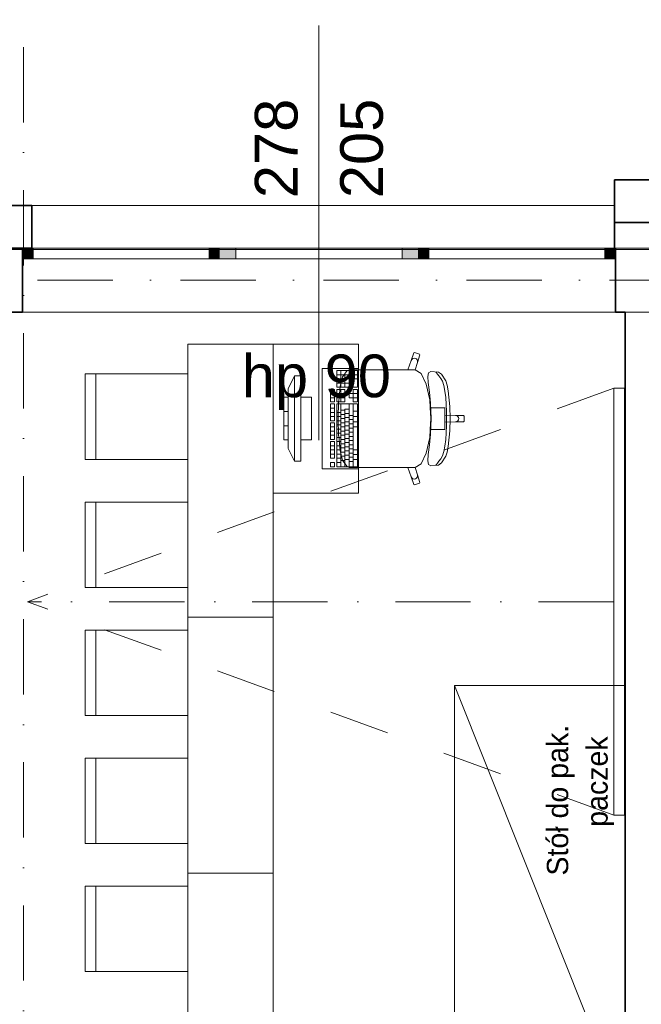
# Model space of a CAD drawing. Header units: millimetres. Extents: x -34676 to 172266, y 39940 to 476087.
# Tile 165 of 256: x 43953 to 46866, y 319982 to 324596. Entities that reach past the tile are written whole.
import ezdxf

# ---------------------------------------------------------------- set-up
doc = ezdxf.new("R2010")
doc.units = ezdxf.units.MM
doc.header["$MEASUREMENT"] = 0
doc.linetypes.add('Kropki i Kreski', pattern=[6.702778, 3.527778, -1.763889, 0, -1.411111])
doc.linetypes.add('Przerywana', pattern=[5.644444, 2.822222, -2.822222])
for name, color, linetype in [('#podkład', 252, 'Continuous'), ('- A - ocieplenie', 7, 'Continuous'), ('2D - Ogólne', 7, 'Continuous'), ('Konstrukcja - Dach', 7, 'Continuous'), ('Konstrukcja - Siatka mod', 7, 'Continuous'), ('Konstrukcja - Stropy', 7, 'Continuous'), ('Konstrukcja - Ściany nośne wew..P', 7, 'Continuous'), ('Konstrukcja - Ściany zewnętrzne', 7, 'Continuous'), ('Okna Archicada', 7, 'Continuous'), ('Opisy - Tekst', 7, 'Continuous'), ('Wnętrze - Umeblowanie', 7, 'Continuous'), ('z JAN', 7, 'Continuous'), ('Znaczniki okien Archicada', 7, 'Continuous')]:
    doc.layers.add(name, color=color, linetype=linetype)
doc.styles.add('MtXpl_Arial', font='arial.ttf', dxfattribs={"height": 0.2})
doc.styles.add('STYL_AUTOMATYCZNY_6', font='txt')

# ---------------------------------------------------------------- blocks, each defined once
blk = doc.blocks.new('ILHKGJHF')
at = {"layer": 'Okna Archicada', "linetype": 'Continuous', "lineweight": 13}
for points in [[(43572.6, 328890.5), (43572.6, 328840.5), (43622.6, 328840.5), (43622.6, 328890.5)], [(44497.6, 328840.5), (44497.6, 328890.5), (44447.6, 328890.5), (44447.6, 328840.5)], [(44497.6, 328890.5), (44497.6, 328840.5), (44572.6, 328840.5), (44572.6, 328890.5)]]:
    blk.add_hatch(color=252, dxfattribs=at).paths.add_polyline_path(points)
at = {"layer": '- A - ocieplenie', "color": 252, "linetype": 'Continuous', "lineweight": 35, "ltscale": 100}
for p, q in [((46347.6, 329210.5), (46347.6, 329010.5)), ((46747.6, 329210.5), (46347.6, 329210.5)), ((43617.6, 328940.5), (43617.6, 329090.5)), ((46347.6, 328940.5), (46347.6, 329090.5)), ((46347.6, 329010.5), (46747.6, 329010.5)), ((43617.6, 328890.5), (43617.6, 328940.5)), ((46347.6, 328890.5), (46347.6, 328940.5))]:
    blk.add_line(p, q, dxfattribs=at)
at = {"layer": '- A - ocieplenie', "color": 252, "linetype": 'Continuous', "lineweight": 35, "ltscale": 100, "flags": 128}
for points in [[(43617.6, 329090.5), (43387.6, 329090.5)], [(43387.6, 328890.5), (43617.6, 328890.5)]]:
    blk.add_lwpolyline(points, dxfattribs=at)
at = {"layer": '2D - Ogólne', "color": 252, "linetype": 'Continuous', "lineweight": 13, "ltscale": 100}
for p, q in [((44747.6, 327160.7), (44347.6, 327160.7)), ((44747.6, 325960.7), (44347.6, 325960.7))]:
    blk.add_line(p, q, dxfattribs=at)
at = {"layer": 'Konstrukcja - Dach', "color": 252, "linetype": 'Continuous', "lineweight": 13, "ltscale": 100}
for p, q in [((46547.6, 328890.5), (22498, 328890.5)), ((46547.6, 328884), (22498, 328884))]:
    blk.add_line(p, q, dxfattribs=at)
at = {"layer": 'Konstrukcja - Siatka mod', "color": 252, "linetype": 'Kropki i Kreski', "lineweight": 13, "ltscale": 100}
for p, q in [((43577.6, 314731.6), (43577.6, 331696.4)), ((20180, 328740.5), (49624.6, 328740.5))]:
    blk.add_line(p, q, dxfattribs=at)
at = {"layer": 'Konstrukcja - Stropy', "color": 252, "linetype": 'Continuous', "lineweight": 13, "ltscale": 100}
blk.add_line((49667.6, 328590.5), (22627.6, 328590.5), dxfattribs=at)
at = {"layer": 'Konstrukcja - Ściany nośne wew..P', "color": 252, "linetype": 'Continuous', "lineweight": 35, "ltscale": 100}
blk.add_line((46397.6, 328590.5), (46397.6, 323640.5), dxfattribs=at)
at = {"layer": 'Konstrukcja - Ściany zewnętrzne', "color": 252, "linetype": 'Continuous', "lineweight": 13, "ltscale": 100}
for p, q in [((46747.6, 329010.5), (46347.6, 329010.5)), ((46347.6, 329010.5), (46347.6, 328890.5))]:
    blk.add_line(p, q, dxfattribs=at)
at = {"layer": 'Konstrukcja - Ściany zewnętrzne', "color": 252, "linetype": 'Continuous', "lineweight": 35, "ltscale": 100}
for p, q in [((43572.6, 328890.5), (43572.6, 328840.5)), ((46352.6, 328890.5), (46352.6, 328840.5)), ((43572.6, 328840.5), (43572.6, 328590.5)), ((46352.6, 328840.5), (46352.6, 328590.5)), ((46352.6, 328590.5), (46397.6, 328590.5))]:
    blk.add_line(p, q, dxfattribs=at)
at = {"layer": 'Konstrukcja - Ściany zewnętrzne', "color": 252, "linetype": 'Continuous', "lineweight": 35, "ltscale": 100, "flags": 128}
for points in [[(43572.6, 328890.5), (43437.6, 328890.5)], [(43437.6, 328590.5), (43572.6, 328590.5)]]:
    blk.add_lwpolyline(points, dxfattribs=at)
at = {"layer": 'Okna Archicada', "color": 252, "linetype": 'Continuous', "lineweight": 13, "ltscale": 100}
for p, q in [((43617.6, 329090.5), (46347.6, 329090.5)), ((46352.6, 328890.5), (43572.6, 328890.5)), ((43572.6, 328890.5), (43622.6, 328890.5)), ((43617.6, 328890.5), (46347.6, 328890.5)), ((43622.6, 328890.5), (43622.6, 328840.5)), ((43622.6, 328890.5), (44447.6, 328890.5)), ((44447.6, 328840.5), (44447.6, 328890.5)), ((44447.6, 328890.5), (44497.6, 328890.5)), ((44497.6, 328890.5), (44572.6, 328890.5)), ((44572.6, 328890.5), (44572.6, 328840.5)), ((44572.6, 328890.5), (45352.6, 328890.5)), ((45352.6, 328840.5), (45352.6, 328890.5)), ((45352.6, 328890.5), (45427.6, 328890.5)), ((45427.6, 328890.5), (45477.6, 328890.5)), ((45477.6, 328890.5), (45477.6, 328840.5)), ((45477.6, 328890.5), (46302.6, 328890.5)), ((46302.6, 328840.5), (46302.6, 328890.5)), ((46302.6, 328890.5), (46352.6, 328890.5)), ((43622.6, 328840.5), (43572.6, 328840.5)), ((44447.6, 328840.5), (43622.6, 328840.5)), ((44497.6, 328840.5), (44447.6, 328840.5)), ((44572.6, 328840.5), (44497.6, 328840.5)), ((45352.6, 328840.5), (44572.6, 328840.5)), ((45427.6, 328840.5), (45352.6, 328840.5)), ((45477.6, 328840.5), (45427.6, 328840.5)), ((46302.6, 328840.5), (45477.6, 328840.5)), ((46352.6, 328840.5), (46302.6, 328840.5)), ((46352.6, 328590.5), (43572.6, 328590.5))]:
    blk.add_line(p, q, dxfattribs=at)
at = {"layer": 'Okna Archicada', "color": 252, "linetype": 'Continuous', "lineweight": 35, "ltscale": 100}
for p, q in [((43617.6, 328940.5), (43617.6, 329090.5)), ((46347.6, 328940.5), (46347.6, 329090.5)), ((43617.6, 328890.5), (43617.6, 328940.5)), ((46347.6, 328890.5), (46347.6, 328940.5)), ((43572.6, 328890.5), (43572.6, 328840.5)), ((43572.6, 328890.5), (43572.6, 328840.5)), ((46352.6, 328890.5), (46352.6, 328840.5)), ((46352.6, 328890.5), (46352.6, 328840.5)), ((43572.6, 328840.5), (43572.6, 328590.5)), ((46352.6, 328840.5), (46352.6, 328590.5))]:
    blk.add_line(p, q, dxfattribs=at)
at = {"layer": 'Okna Archicada', "color": 252, "linetype": 'Continuous', "lineweight": 13, "extrusion": (0, 0, -1)}
for points in [[(-45427.6, 328840.5), (-45352.6, 328890.5), (-45352.6, 328840.5)], [(-45352.6, 328890.5), (-45427.6, 328840.5), (-45427.6, 328890.5)], [(-45477.6, 328840.5), (-45427.6, 328890.5), (-45427.6, 328840.5)], [(-45427.6, 328890.5), (-45477.6, 328840.5), (-45477.6, 328890.5)], [(-46352.6, 328840.5), (-46302.6, 328890.5), (-46302.6, 328840.5)], [(-46302.6, 328890.5), (-46352.6, 328840.5), (-46352.6, 328890.5)]]:
    blk.add_solid(points, dxfattribs=at)
at = {"layer": 'Wnętrze - Umeblowanie', "color": 252, "linetype": 'Continuous', "lineweight": 13, "ltscale": 100}
for p, q in [((44747.6, 327742.4), (44747.6, 328440.7)), ((44747.6, 328440.7), (45147.6, 328440.7)), ((45147.6, 328440.7), (45147.6, 327742.4)), ((45395.5, 328364.2), (45406.9, 328399.6)), ((45406.9, 328399.6), (45410.7, 328401.5)), ((45410.7, 328401.5), (45433.4, 328394.1)), ((45435.4, 328390.3), (45424, 328354.9)), ((45433.4, 328394.1), (45435.4, 328390.3)), ((45379.8, 328320.8), (45395.5, 328364.2)), ((45395.5, 328364.2), (45398.4, 328369.3)), ((45398.4, 328369.3), (45402.9, 328373)), ((45402.9, 328373), (45408.6, 328374.6)), ((45408.6, 328374.6), (45414.4, 328373.9)), ((45424, 328354.9), (45414.3, 328320.7)), ((45414.4, 328373.9), (45419.5, 328371)), ((45419.5, 328371), (45423.1, 328366.4)), ((45423.1, 328366.4), (45424.7, 328360.7)), ((45424.7, 328360.7), (45424, 328354.9)), ((43917.6, 328300.7), (43917.6, 327900.7)), ((45147.6, 328326.5), (44977.6, 328326.5)), ((44977.6, 328326.5), (44977.6, 327856.5)), ((45142.7, 328316.8), (45045.7, 328316.8)), ((45045.7, 328316.8), (45045.7, 328238.4)), ((45142.7, 328297.2), (45045.7, 328297.2)), ((45065.1, 328238.4), (45065.1, 328316.8)), ((45073.8, 328289.5), (45095, 328316.3)), ((45084.5, 328238.4), (45084.5, 328297.2)), ((45095, 328316.3), (45103.6, 328320.8)), ((45103.6, 328320.8), (45134.6, 328320.8)), ((45103.9, 328238.4), (45103.9, 328316.8)), ((45123.3, 328238.4), (45123.3, 328297.2)), ((45134.6, 328320.8), (45170.7, 328320.8)), ((45142.7, 328238.4), (45142.7, 328316.8)), ((45147.6, 327856.5), (45147.6, 328326.5)), ((45170.7, 328320.8), (45379.8, 328320.8)), ((45414.1, 328320.8), (45379.8, 328320.8)), ((45414.1, 328320.8), (45414.3, 328320.7)), ((45414.3, 328320.7), (45442.1, 328303.4)), ((45442.1, 328303.4), (45465.9, 328253.7)), ((45472.6, 328289), (45475.7, 328306.2)), ((45475.7, 328306.2), (45487.2, 328312.9)), ((45487.2, 328312.9), (45523.3, 328309.6)), ((45512.8, 328306.6), (45510.1, 328310.3)), ((45517.9, 328300.3), (45512.8, 328306.6)), ((45524.1, 328291.3), (45517.9, 328300.3)), ((45523.3, 328309.6), (45536.5, 328299.1)), ((45536.5, 328299.1), (45556.6, 328268.1)), ((44847.6, 328291.5), (44817.6, 328231.5)), ((44877.6, 328291.5), (44847.6, 328291.5)), ((44847.6, 328291.5), (44847.6, 327891.5)), ((44877.6, 327891.5), (44877.6, 328291.5)), ((45142.7, 328277.6), (45045.7, 328277.6)), ((45123.3, 328258), (45045.7, 328258)), ((45062.3, 328241.4), (45073, 328287.3)), ((45073, 328287.3), (45073.8, 328289.5)), ((45465.9, 328253.7), (45481.8, 328179.3)), ((45475.2, 328260.1), (45472.6, 328289)), ((45481.1, 328214.8), (45475.2, 328260.1)), ((45534.1, 328279.6), (45524.1, 328291.3)), ((45541.8, 328266.4), (45534.1, 328279.6)), ((45548.1, 328246), (45541.8, 328266.4)), ((45556.6, 328268.1), (45563.8, 328248.1)), ((44817.6, 327951.5), (44817.6, 328231.5)), ((45036, 328228.6), (45016.6, 328228.6)), ((45016.6, 328228.6), (45016.6, 328169.9)), ((45036, 328209), (45016.6, 328209)), ((45036, 328169.9), (45036, 328228.6)), ((45045.7, 328238.4), (45142.7, 328238.4)), ((45084.5, 328228.6), (45045.7, 328228.6)), ((45045.7, 328228.6), (45045.7, 328169.9)), ((45084.5, 328209), (45045.7, 328209)), ((45055.1, 328172.6), (45062.3, 328241.4)), ((45065.1, 328169.9), (45065.1, 328228.6)), ((45084.5, 328169.9), (45084.5, 328228.6)), ((45123.3, 328209), (45103.9, 328209)), ((45103.9, 328209), (45103.9, 328189.5)), ((45142.7, 328228.6), (45123.3, 328228.6)), ((45123.3, 328228.6), (45123.3, 328209)), ((45142.7, 328209), (45123.3, 328209)), ((45123.3, 328189.5), (45123.3, 328209)), ((45142.7, 328169.9), (45142.7, 328228.6)), ((45485.7, 328163.8), (45481.1, 328214.8)), ((45553, 328220.1), (45548.1, 328246)), ((45556.7, 328190.1), (45553, 328220.1)), ((45563.8, 328248.1), (45568.6, 328222.3)), ((45568.6, 328222.3), (45575.6, 328149)), ((46344.1, 326233.5), (46344.1, 328233.5)), ((46344.1, 328233.5), (46394.1, 328233.5)), ((46394.1, 328233.5), (46394.1, 326233.5)), ((44817.6, 328191.5), (44797.6, 328191.5)), ((44797.6, 328191.5), (44797.6, 327991.5)), ((44817.6, 327991.5), (44817.6, 328191.5)), ((44927.6, 328191.5), (44877.6, 328191.5)), ((44877.6, 328191.5), (44877.6, 327991.5)), ((44927.6, 327991.5), (44927.6, 328191.5)), ((45036, 328189.5), (45016.6, 328189.5)), ((45016.6, 328169.9), (45036, 328169.9)), ((45036, 328160.1), (45016.6, 328160.1)), ((45016.6, 328160.1), (45016.6, 328081.8)), ((45036, 328081.8), (45036, 328160.1)), ((45084.5, 328189.5), (45045.7, 328189.5)), ((45045.7, 328169.9), (45084.5, 328169.9)), ((45142.7, 328160.1), (45045.7, 328160.1)), ((45045.7, 328160.1), (45045.7, 327866.3)), ((45052.6, 328091.5), (45055, 328171.6)), ((45055, 328171.6), (45055.1, 328172.6)), ((45065.1, 327866.3), (45065.1, 328160.1)), ((45103.9, 328189.5), (45123.3, 328189.5)), ((45103.9, 327866.3), (45103.9, 328160.1)), ((45123.3, 328189.5), (45123.3, 328169.9)), ((45142.7, 328189.5), (45123.3, 328189.5)), ((45123.3, 328169.9), (45142.7, 328169.9)), ((45123.3, 327866.3), (45123.3, 328160.1)), ((45142.7, 327866.3), (45142.7, 328160.1)), ((45481.8, 328179.3), (45484.2, 328141.9)), ((45488.1, 328091.5), (45485.7, 328163.8)), ((45559.3, 328157.6), (45556.7, 328190.1)), ((44817.6, 328124.9), (44797.6, 328124.9)), ((45036, 328140.5), (45016.6, 328140.5)), ((45036, 328120.9), (45016.6, 328120.9)), ((45065.1, 328120.9), (45045.7, 328120.9)), ((45084.5, 328130.7), (45065.1, 328130.7)), ((45084.5, 327866.3), (45084.5, 328135.6)), ((45103.9, 328135.6), (45084.5, 328135.6)), ((45103.9, 328116), (45084.5, 328116)), ((45142.7, 328125.8), (45123.3, 328125.8)), ((45484.2, 328141.9), (45487.4, 328091.5)), ((45484.2, 328141.9), (45522.9, 328141.9)), ((45522.9, 328141.9), (45552.8, 328141.9)), ((45552.8, 328141.9), (45552.8, 328108.4)), ((45560.7, 328124.3), (45559.3, 328157.6)), ((45561.2, 328091.5), (45560.7, 328124.3)), ((45575.6, 328149), (45577.8, 328091.5)), ((45036, 328101.3), (45016.6, 328101.3)), ((45016.6, 328081.8), (45036, 328081.8)), ((45036, 328072), (45016.6, 328072)), ((45016.6, 328072), (45016.6, 327993.6)), ((45036, 327993.6), (45036, 328072)), ((45065.1, 328101.3), (45045.7, 328101.3)), ((45065.1, 328081.8), (45045.7, 328081.8)), ((45052.6, 328091.5), (45055, 328011.5)), ((45084.5, 328111.1), (45065.1, 328111.1)), ((45084.5, 328091.5), (45065.1, 328091.5)), ((45084.5, 328072), (45065.1, 328072)), ((45103.9, 328096.4), (45084.5, 328096.4)), ((45103.9, 328076.9), (45084.5, 328076.9)), ((45123.3, 328106.2), (45103.9, 328106.2)), ((45123.3, 328086.7), (45103.9, 328086.7)), ((45123.3, 328067.1), (45103.9, 328067.1)), ((45142.7, 328101.3), (45123.3, 328101.3)), ((45142.7, 328076.9), (45123.3, 328076.9)), ((45484.2, 328041.2), (45487.4, 328091.5)), ((45488.1, 328091.5), (45485.7, 328019.3)), ((45552.8, 328108.4), (45552.8, 328091.5)), ((45552.8, 328108.4), (45602.7, 328106.6)), ((45552.8, 328074.7), (45552.8, 328091.5)), ((45552.8, 328074.7), (45602.7, 328076.5)), ((45552.8, 328041.2), (45552.8, 328074.7)), ((45561.2, 328091.5), (45560.7, 328058.8)), ((45575.6, 328034), (45577.8, 328091.5)), ((45602.7, 328106.6), (45608.4, 328105.5)), ((45602.7, 328106.6), (45639.6, 328106.6)), ((45602.7, 328076.5), (45608.4, 328077.6)), ((45602.7, 328076.5), (45639.6, 328076.5)), ((45608.4, 328105.5), (45613.2, 328102.2)), ((45608.4, 328077.6), (45613.2, 328080.9)), ((45613.2, 328102.2), (45616.5, 328097.3)), ((45613.2, 328080.9), (45616.5, 328085.8)), ((45616.5, 328097.3), (45617.6, 328091.5)), ((45616.5, 328085.8), (45617.6, 328091.5)), ((45639.6, 328106.6), (45642.6, 328103.6)), ((45639.6, 328076.5), (45642.6, 328079.5)), ((45642.6, 328103.6), (45642.6, 328091.5)), ((45642.6, 328079.5), (45642.6, 328091.5)), ((44817.6, 328058.2), (44797.6, 328058.2)), ((45036, 328052.4), (45016.6, 328052.4)), ((45036, 328032.8), (45016.6, 328032.8)), ((45065.1, 328062.2), (45045.7, 328062.2)), ((45065.1, 328042.6), (45045.7, 328042.6)), ((45065.1, 328023), (45045.7, 328023)), ((45084.5, 328052.4), (45065.1, 328052.4)), ((45084.5, 328032.8), (45065.1, 328032.8)), ((45103.9, 328057.3), (45084.5, 328057.3)), ((45103.9, 328037.7), (45084.5, 328037.7)), ((45123.3, 328047.5), (45103.9, 328047.5)), ((45123.3, 328027.9), (45103.9, 328027.9)), ((45142.7, 328052.4), (45123.3, 328052.4)), ((45481.8, 328003.8), (45484.2, 328041.2)), ((45484.2, 328041.2), (45522.9, 328041.2)), ((45522.9, 328041.2), (45552.8, 328041.2)), ((45559.3, 328025.5), (45556.7, 327993)), ((45560.7, 328058.8), (45559.3, 328025.5)), ((45568.6, 327960.8), (45575.6, 328034)), ((44797.6, 327991.5), (44817.6, 327991.5)), ((44877.6, 327991.5), (44927.6, 327991.5)), ((45036, 328013.2), (45016.6, 328013.2)), ((45016.6, 327993.6), (45036, 327993.6)), ((45036, 327983.8), (45016.6, 327983.8)), ((45016.6, 327983.8), (45016.6, 327905.5)), ((45036, 327905.5), (45036, 327983.8)), ((45065.1, 328003.4), (45045.7, 328003.4)), ((45065.1, 327983.8), (45045.7, 327983.8)), ((45055, 328011.5), (45055.1, 328010.5)), ((45055.1, 328010.5), (45062.3, 327941.7)), ((45084.5, 328013.2), (45065.1, 328013.2)), ((45084.5, 327993.6), (45065.1, 327993.6)), ((45084.5, 327974), (45065.1, 327974)), ((45103.9, 328018.1), (45084.5, 328018.1)), ((45103.9, 327998.5), (45084.5, 327998.5)), ((45103.9, 327978.9), (45084.5, 327978.9)), ((45123.3, 328008.3), (45103.9, 328008.3)), ((45123.3, 327988.7), (45103.9, 327988.7)), ((45465.9, 327929.4), (45481.8, 328003.8)), ((45485.7, 328019.3), (45481.1, 327968.3)), ((45556.7, 327993), (45553, 327963)), ((44847.6, 327891.5), (44817.6, 327951.5)), ((45036, 327964.3), (45016.6, 327964.3)), ((45036, 327944.7), (45016.6, 327944.7)), ((45065.1, 327964.3), (45045.7, 327964.3)), ((45065.1, 327944.7), (45045.7, 327944.7)), ((45062.3, 327941.7), (45073, 327895.8)), ((45084.5, 327954.5), (45065.1, 327954.5)), ((45084.5, 327934.9), (45065.1, 327934.9)), ((45103.9, 327959.4), (45084.5, 327959.4)), ((45103.9, 327939.8), (45084.5, 327939.8)), ((45123.3, 327969.2), (45103.9, 327969.2)), ((45123.3, 327949.6), (45103.9, 327949.6)), ((45123.3, 327930), (45103.9, 327930)), ((45142.7, 327944.7), (45123.3, 327944.7)), ((45442.1, 327879.7), (45465.9, 327929.4)), ((45481.1, 327968.3), (45475.2, 327923)), ((45548.1, 327937.1), (45541.8, 327916.7)), ((45553, 327963), (45548.1, 327937.1)), ((45556.6, 327915), (45563.8, 327935)), ((45563.8, 327935), (45568.6, 327960.8)), ((44847.6, 327891.5), (44877.6, 327891.5)), ((45036, 327925.1), (45016.6, 327925.1)), ((45016.6, 327905.5), (45036, 327905.5)), ((45036, 327885.9), (45016.6, 327885.9)), ((45016.6, 327885.9), (45016.6, 327866.3)), ((45036, 327866.3), (45036, 327885.9)), ((45065.1, 327925.1), (45045.7, 327925.1)), ((45065.1, 327905.5), (45045.7, 327905.5)), ((45065.1, 327885.9), (45045.7, 327885.9)), ((45084.5, 327915.3), (45065.1, 327915.3)), ((45084.5, 327895.7), (45065.1, 327895.7)), ((45073, 327895.8), (45073.8, 327893.6)), ((45073.8, 327893.6), (45095, 327866.8)), ((45103.9, 327920.2), (45084.5, 327920.2)), ((45103.9, 327900.6), (45084.5, 327900.6)), ((45123.3, 327910.4), (45103.9, 327910.4)), ((45123.3, 327890.8), (45103.9, 327890.8)), ((45142.7, 327922.6), (45123.3, 327922.6)), ((45142.7, 327900.6), (45123.3, 327900.6)), ((45475.2, 327923), (45472.6, 327894.1)), ((45472.6, 327894.1), (45475.7, 327876.9)), ((45517.9, 327882.8), (45512.8, 327876.5)), ((45524.1, 327891.8), (45517.9, 327882.8)), ((45523.3, 327873.4), (45536.5, 327884)), ((45534.1, 327903.5), (45524.1, 327891.8)), ((45541.8, 327916.7), (45534.1, 327903.5)), ((45536.5, 327884), (45556.6, 327915)), ((44977.6, 327856.5), (45147.6, 327856.5)), ((45016.6, 327866.3), (45036, 327866.3)), ((45045.7, 327866.3), (45142.7, 327866.3)), ((45095, 327866.8), (45103.6, 327862.3)), ((45103.6, 327862.3), (45134.6, 327862.3)), ((45134.6, 327862.3), (45170.7, 327862.3)), ((45170.7, 327862.3), (45379.8, 327862.3)), ((45414.1, 327862.3), (45379.8, 327862.3)), ((45379.8, 327862.3), (45395.5, 327818.9)), ((45414.1, 327862.3), (45414.3, 327862.4)), ((45414.3, 327862.4), (45442.1, 327879.7)), ((45424, 327828.2), (45414.3, 327862.4)), ((45475.7, 327876.9), (45487.2, 327870.2)), ((45487.2, 327870.2), (45523.3, 327873.4)), ((45512.8, 327876.5), (45510.1, 327872.8)), ((45395.5, 327818.9), (45398.4, 327813.8)), ((45395.5, 327818.9), (45406.9, 327783.5)), ((45398.4, 327813.8), (45402.9, 327810.1)), ((45402.9, 327810.1), (45408.6, 327808.5)), ((45408.6, 327808.5), (45414.4, 327809.2)), ((45414.4, 327809.2), (45419.5, 327812.1)), ((45419.5, 327812.1), (45423.1, 327816.7)), ((45423.1, 327816.7), (45424.7, 327822.4)), ((45424.7, 327822.4), (45424, 327828.2)), ((45435.4, 327792.8), (45424, 327828.2)), ((45433.4, 327789), (45435.4, 327792.8)), ((45406.9, 327783.5), (45410.7, 327781.5)), ((45410.7, 327781.5), (45433.4, 327789)), ((43917.6, 327700.7), (43917.6, 327300.7)), ((45147.6, 327742.4), (44747.6, 327742.4)), ((43917.6, 327100.7), (43917.6, 326700.7)), ((46397.6, 324840.5), (45597.6, 326840.5)), ((46397.6, 326840.5), (45597.6, 326840.5)), ((45597.6, 326840.5), (45597.6, 324840.5)), ((46397.6, 324840.5), (46397.6, 326840.5)), ((43917.6, 326500.7), (43917.6, 326100.7)), ((46394.1, 326233.5), (46344.1, 326233.5)), ((43917.6, 325900.7), (43917.6, 325500.7))]:
    blk.add_line(p, q, dxfattribs=at)
at = {"layer": 'Wnętrze - Umeblowanie', "color": 252, "linetype": 'Przerywana', "lineweight": 13, "ltscale": 100}
for p in [(46344.1, 328233.5), (46344.1, 326233.5)]:
    blk.add_line(p, (43596.6, 327233.5), dxfattribs=at)
at = {"layer": 'Wnętrze - Umeblowanie', "color": 252, "linetype": 'Kropki i Kreski', "lineweight": 13, "ltscale": 100}
blk.add_line((46343.8, 327233.5), (43596.6, 327233.5), dxfattribs=at)
at = {"layer": 'Wnętrze - Umeblowanie', "color": 252, "linetype": 'Continuous', "lineweight": 13, "ltscale": 100, "flags": 128}
for points in [[(44747.6, 328440.7), (44747.6, 324840.7), (44347.6, 324840.7), (44347.6, 328440.7)], [(44347.6, 328300.7), (44347.6, 327900.7), (43867.6, 327900.7), (43867.6, 328300.7)], [(44347.6, 327700.7), (44347.6, 327300.7), (43867.6, 327300.7), (43867.6, 327700.7)], [(44347.6, 327100.7), (44347.6, 326700.7), (43867.6, 326700.7), (43867.6, 327100.7)], [(44347.6, 326500.7), (44347.6, 326100.7), (43867.6, 326100.7), (43867.6, 326500.7)], [(44347.6, 325900.7), (44347.6, 325500.7), (43867.6, 325500.7), (43867.6, 325900.7)]]:
    blk.add_lwpolyline(points, close=True, dxfattribs=at)
at = {"layer": 'z JAN', "color": 252, "linetype": 'Continuous', "lineweight": 13, "ltscale": 100}
blk.add_line((49817.6, 328890.5), (22498, 328890.5), dxfattribs=at)
at = {"layer": 'Znaczniki okien Archicada', "color": 252, "linetype": 'Continuous', "lineweight": 13, "ltscale": 100}
blk.add_line((44962.6, 329933.3), (44962.6, 327990.5), dxfattribs=at)
at = {"layer": 'Opisy - Tekst', "color": 252, "linetype": 'Continuous', "lineweight": 13, "style": 'STYL_AUTOMATYCZNY_6'}
for s, p in [('Stół do pak.', (46130.8, 325950.2)), ('paczek', (46315.7, 326178.7))]:
    blk.add_text(s, height=100, rotation=90, dxfattribs=at).set_placement(p)
at = {"layer": 'Znaczniki okien Archicada', "color": 252, "linetype": 'Continuous', "lineweight": 15, "style": 'MtXpl_Arial'}
for s, p in [('278', (44862.1, 329124.6)), ('205', (45262.1, 329124.6))]:
    blk.add_text(s, height=200, rotation=90, dxfattribs=at).set_placement(p)
blk.add_text('hp 90', height=200, dxfattribs=at).set_placement((44601, 328191.8))

msp = doc.modelspace()

# ---------------------------------------------------------------- block references
at = {"layer": '#podkład'}
msp.add_blockref('ILHKGJHF', (392.7, -5365.3), dxfattribs=at)

doc.saveas('drawing.dxf')
